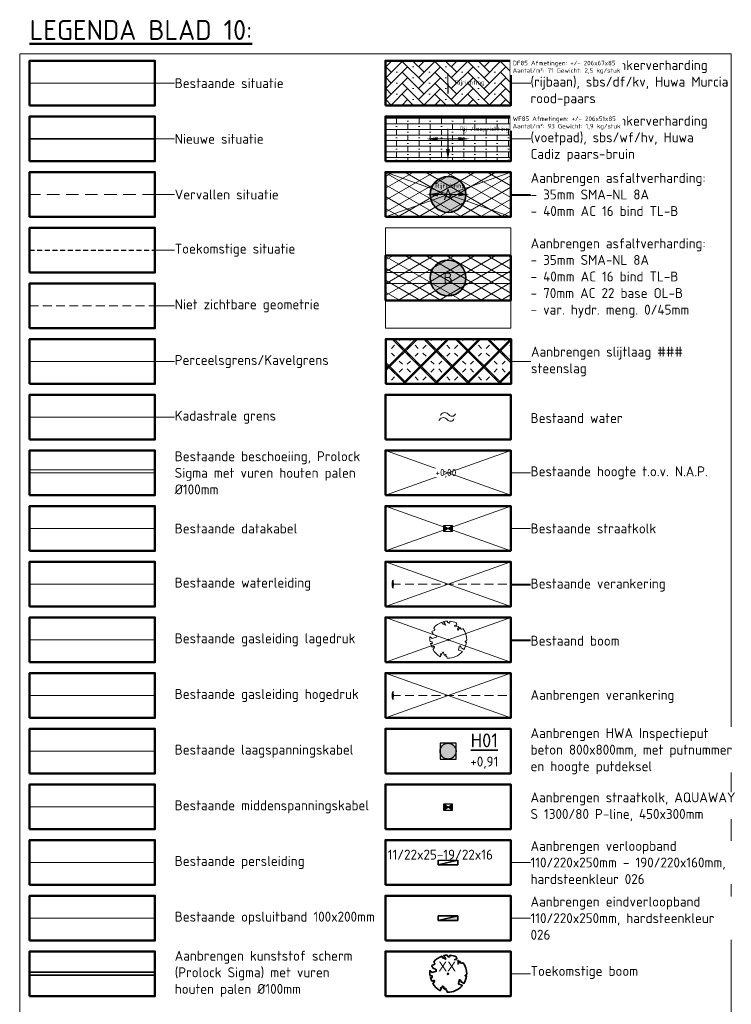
# Model space of a CAD drawing. Header units: metres. Extents: x 264779 to 275389, y 575281 to 580396.
# Tile 174 of 174: x 268162 to 268341, y 577414 to 577662. Entities that reach past the tile are written whole.
import ezdxf
from ezdxf.enums import TextEntityAlignment as Align

# ---------------------------------------------------------------- set-up
doc = ezdxf.new("R2018")
doc.units = ezdxf.units.M
doc.set_wipeout_variables(frame=1)
for name, pattern in [('HIDDEN', [9.525, 6.35, -3.175]), ('XX-DASHED', [4.8, 3.15, -1.65]), ('XX-DASHED2', [1.92, 1.26, -0.66]), ('XX-HIDDEN2', [3.335, 2.225, -1.11])]:
    doc.linetypes.add(name, pattern=pattern)
doc.layers.add('13-STAAL_CONSTRUCTIES', color=7, linetype='Continuous')
for name, color, linetype, lineweight in [('B-OI-KL-ET_LS_Orientatieverzoek_21O055943_EnexisNetbeheerBV-G', 252, 'KL-LS-N', 18), ('B-OI-KL-ET_MS_Orientatieverzoek_21O055943_EnexisNetbeheerBV-G', 252, 'KL-MS-N', 18), ('B-OI-RI-HWA_KOLK-S', 252, 'Continuous', 9), ('B-WE-GK-BESCHOEIING-TYPE_1-G', 252, 'B-WE-GK-BESCHOEIING_TYPE_1-G', 18), ('B-WE-GR-BOOM-S', 252, 'Continuous', 15), ('B-WE-GW-GROND-WERK_ONTGRAVEN-AD', 252, 'Continuous', 18), ('B-WE-KG-GRENS_KADASTRAAL-G', 252, 'KG-KADASTRAAL', 18), ('B-WE-KL-DATA-G', 252, 'KL-DATA-ALGEMEEN', 18), ('B-WE-KL-GAS-HD-G', 252, 'KL-GAS-HOGE-DRUK', 18), ('B-WE-KL-GAS-LD-G', 252, 'KL-GAS-LAGE-DRUK', 18), ('B-WE-KL-WATER-G', 252, 'KL-WATER', 18), ('B-WE-RI-PERSLEIDING-G', 252, 'B-WE-RI-PERSLEIDING-G', 18), ('B-WE-VH-KANTOPSLUITING_OPSLUITBAND_10X20-G', 252, 'B-WE-VH-KANTOPSLUITING_TALUDBAND-G', 18), ('B-XX-AL-HOOGTELABEL-T18', 252, 'Continuous', 18), ('B-XX-AL-TOPOGRAFIE-G', 252, 'Continuous', 18), ('B-XX-AL-TOPOGRAFIE-S', 252, 'Continuous', 18), ('B-XX-GC-VERANKERING_ANKERSTANG-G', 252, 'XX-HIDDEN2', 18), ('N-WA-RI-DETAIL1-G', 1, 'HIDDEN', 18), ('N-WE-GK-BESCHOEIING-G', 130, 'B-WE-GK-BESCHOEIING_TYPE_1-G', 35), ('N-WE-GK-BESCHOEIING_ACHTERKANT-G', 130, 'Continuous', 35), ('N-WE-RI-ALGEMEEN-PUTNUMMER_HWA-T35', 7, 'Continuous', 35), ('N-WE-VH-KANTOPSLUITING_ELEMENT_EINDVERLOOPBAND_110-220x250-G', 40, 'Continuous', 35), ('N-WE-VH-KANTOPSLUITING_ELEMENT_VERLOOPBAND_110-220x250_190-220x160-G', 40, 'Continuous', 35), ('N-WE-VH-VERHARDING_ASFALT-A', 40, 'Continuous', 18), ('N-WE-VH-VERHARDING_ASFALT_SLIJTLAAG-A', 40, 'Continuous', 18), ('N-XX-AL-TOPOGRAFIE-G', 7, 'Continuous', 35), ('N-XX-AL-VERWIJZING-S', 7, 'Continuous', 25), ('T-XX-AL-TOEKOMSTIG-G', 102, 'XX-DASHED2', 25), ('V-XX-AL-TOPOGRAFIE-G', 252, 'XX-DASHED', 18), ('X-XX-AL-T25', 7, 'Continuous', 25), ('X-XX-AL-TEKENBLAD-T50', 7, 'Continuous', 50), ('X-XX-AL-TEKENBLAD_KADER_LEGENDA_BENAMINGSKADER_35-G', 7, 'Continuous', 50)]:
    doc.layers.add(name, color=color, linetype=linetype, lineweight=lineweight)
for name, color, linetype, lineweight, true_color in [('N-BH-KG-GRENS_PERCEEL-G', 160, 'KG-PERCEEL', 18, 0x003fff), ('N-GV-GR-BOOM-S', 7, 'Continuous', 35, 0x00a500), ('N-WE-RI-HWA_KOLK-S', 150, 'Continuous', 25, 0x007fff), ('N-WE-RI-HWA_RIOOLPUT_INSPECTIEPUT-S', 150, 'Continuous', 25, 0x007fff), ('N-WE-VH-VERHARDING_STRAATBAKSTEEN_DIKFORMAAT_KEPER-ROOD-PAARS-A', 7, 'Continuous', 18, 0xa45729), ('N-WE-VH-VERHARDING_STRAATBAKSTEEN_WAALFORMAAT_HALF_PAARS-BRUIN-A', 7, 'Continuous', 18, 0x66332b)]:
    doc.layers.add(name, color=color, linetype=linetype, lineweight=lineweight, true_color=true_color)
doc.layers.add('X-XX-AL-HULP-G', color=6, linetype='Continuous', lineweight=18, plot=False)
doc.layers.add('X-XX-AL-HULPLAAG-G', color=6, linetype='Continuous', lineweight=18, plot=False)
doc.styles.add('NLCS-ISO', font='NLCS-ISO.ttf')
doc.styles.add('NLCS-ISO-ANNOTATIVE-T18', font='NLCS-ISO.ttf', dxfattribs={"height": 1.8})
doc.styles.add('NLCS-ISO-ANNOTATIVE-T25', font='NLCS-ISO.ttf', dxfattribs={"height": 2.5})
doc.styles.add('NLCS-ISO-ANNOTATIVE-T35', font='NLCS-ISO.ttf', dxfattribs={"height": 3.5})
doc.styles.add('NLCS-ISO-ANNOTATIVE-T50', font='NLCS-ISO.ttf', dxfattribs={"height": 5})
doc.styles.get("Standard").update_dxf_attribs({"font": 'arial.ttf'})
doc.linetypes.add('B-WE-GK-BESCHOEIING_TYPE_1-G', pattern='A,7.5,[151,NLCS.shx,S=2,R=0,X=-0.25,Y=0.6],2.5', length=10)
doc.linetypes.add('B-WE-RI-PERSLEIDING-G', pattern='A,6,-2,[102,NLCS.shx,S=0.5,R=0,X=0,Y=0],-2,6,-2,["P",Standard,S=1,R=0,X=-0.5,Y=-0.5],-2', length=20)
doc.linetypes.add('B-WE-VH-KANTOPSLUITING_TALUDBAND-G', pattern='A,5,-2.5,[4,NLCS.shx,S=0.5,R=0,X=0,Y=0],-2.5', length=10)
doc.linetypes.add('KG-KADASTRAAL', pattern='A,2.75,-1,["K",Standard,S=0.9,R=0,X=0,Y=-0.45],-1,2.75,-1,[5,NLCS.shx,S=0.375,R=0,X=0,Y=0],-1', length=9.5)
doc.linetypes.add('KG-PERCEEL', pattern='A,2.75,-1,["P",Standard,S=0.9,R=0,X=-0.5,Y=-0.45],-1,2.75,-1,[5,NLCS.shx,S=0.375,R=0,X=0,Y=0],-1', length=9.5)
doc.linetypes.add('KL-DATA-ALGEMEEN', pattern='A,2,-1.5,["@",NLCS-ISO,S=1,R=0,X=-0.5,Y=-0.4],-1.5,3,-1.5,["D",NLCS-ISO,S=1,R=0,X=-0.5,Y=-0.4],-1.5,1', length=12)
doc.linetypes.add('KL-GAS-HOGE-DRUK', pattern='A,2,-2,["GAS",NLCS-ISO,S=1,R=0,X=-1.25,Y=-0.4],-2,3,-1,["H",NLCS-ISO,S=1,R=0,X=-0.5,Y=-0.4],-1,1', length=12)
doc.linetypes.add('KL-GAS-LAGE-DRUK', pattern='A,2,-2,["GAS",NLCS-ISO,S=1,R=0,X=-1.25,Y=-0.4],-2,3,-1,["L",NLCS-ISO,S=1,R=0,X=-0.5,Y=-0.4],-1,1', length=12)
doc.linetypes.add('KL-LS-N', pattern='A,4,-1,[103,NLCS.SHX,S=0.75,R=0,X=0,Y=0],-1,4,-1,["L",Standard,S=1,R=0,X=0,Y=-0.5],-2', length=13)
doc.linetypes.add('KL-MS-N', pattern='A,4,-1,[103,NLCS.SHX,S=0.75,R=0,X=0,Y=0],-1,4,-1,["M",Standard,S=1,R=0,X=0,Y=-0.5],-2', length=13)
doc.linetypes.add('KL-WATER', pattern='A,2,-1.5,[168,NLCS.shx,S=1,R=0,X=0,Y=0],-1.5,3,-1.5,["D",NLCS-ISO,S=1,R=0,X=-0.5,Y=-0.4],-1.5,1', length=12)

# ---------------------------------------------------------------- blocks, each defined once
blk = doc.blocks.new('*U318')
at = {"layer": 'X-XX-AL-HULPLAAG-G'}
blk.add_lwpolyline([(-15.75, -5.62), (15.75, -5.62), (15.75, 5.62), (-15.75, 5.62)], close=True, dxfattribs=at)
blk = doc.blocks.new('*U319')
at = {"layer": 'X-XX-AL-HULPLAAG-G', "color": 0, "linetype": 'ByBlock', "lineweight": -2, "transparency": 16777216}
for p in [(0, 0), (89.5, 0), (0, -14), (89.5, -14), (0, -28), (89.5, -28), (0, -42), (89.5, -42), (0, -56), (89.5, -56), (0, -70), (89.5, -70), (0, -84), (89.5, -84), (0, -98), (89.5, -98), (0, -112), (89.5, -112), (0, -126), (89.5, -126), (0, -140), (89.5, -140), (0, -154), (89.5, -154), (0, -168), (89.5, -168), (0, -182), (89.5, -182), (0, -196), (89.5, -196), (0, -210), (89.5, -210), (0, -224), (89.5, -224)]:
    blk.add_blockref('*U318', p, dxfattribs=at)
blk = doc.blocks.new('SOG-TOPOGRAFIE_WATER-SO')
at = {"flags": 128}
for points in [[(-1.91, 0.46), (-1.82, 0.6, -0.538831), (0.18, 0.63, 0.605168), (1.86, 0.83, -4.035705)], [(-2.28, -0.81), (-2.19, -0.67, -0.538831), (-0.18, -0.63, 0.605168), (1.49, -0.44, -4.035705)]]:
    blk.add_lwpolyline(points, format="xyb", dxfattribs=at)
blk = doc.blocks.new('N-SRI-KOLK_STRAAT_450X300-SO')
blk.add_wipeout([(-1.125, 0.75), (1.125, 0.75), (1.125, -0.75), (-1.125, -0.75)])
h = blk.add_hatch(color=256)
h.dxf.hatch_style = 1
h.paths.add_polyline_path([(0, 0), (-1.125, 0.75), (-1.125, -0.75)])
h.paths.add_polyline_path([(1.125, -0.75), (1.125, 0.75), (0, 0)])
for p, q in [((-1.125, -0.75), (1.125, 0.75)), ((1.125, -0.75), (-1.125, 0.75))]:
    blk.add_line(p, q)
at = {"flags": 128}
blk.add_lwpolyline([(-1.125, -0.75), (1.125, -0.75), (1.125, 0.75), (-1.125, 0.75)], close=True, dxfattribs=at)
blk = doc.blocks.new('BOOM-S')
blk.add_lwpolyline([(0.4, 4.34), (0.41, 4.35), (0.41, 4.36), (0.42, 4.37), (0.43, 4.38), (0.44, 4.38), (0.44, 4.39), (0.45, 4.4), (0.46, 4.41), (0.46, 4.42), (0.47, 4.43), (0.47, 4.44), (0.48, 4.46), (0.48, 4.48), (0.47, 4.5), (0.47, 4.53), (0.44, 4.64, -0.52938), (0.49, 4.7, -0.087139), (2.05, 4.26, -0.372341), (2.11, 4.12), (2.17, 3.8), (2.01, 3.64), (1.84, 3.67), (1.63, 3.52), (1.71, 3.32), (1.92, 3.25), (2.5, 3.38), (2.64, 3.31), (2.63, 3.18), (2.5, 3.1), (2.38, 2.71), (2.53, 2.46), (2.92, 3.09, -0.504641), (3.14, 2.89, 0.331948), (3.27, 2.69, 0.282008), (3.68, 2.77), (3.65, 2.75, -0.512156), (3.84, 2.75, -0.16076), (4.7, -0.05), (4.59, -0.16), (4.59, -0.27), (4.48, -0.29), (4.5, -0.4), (4.33, -0.35), (4.28, -0.48), (4.48, -0.61), (4.55, -0.66), (4.66, -0.55, -0.106371), (4, -2.41), (3.42, -2.03), (3.31, -2.1), (3.24, -1.79), (3.03, -1.54), (2.79, -1.55), (2.79, -1.83), (2.61, -2.47), (2.64, -2.59), (2.77, -2.61), (3.62, -2.93, -0.236298), (-0.21, -4.62, 0.159625), (-0.32, -4.4, 0.350802), (-0.29, -4.17, -0.504641), (-0.55, -4.05), (-0.49, -3.84), (-0.6, -3.65), (-0.74, -3.67), (-0.76, -3.82), (-0.87, -3.88), (-1, -3.79), (-1.11, -3.2), (-1.19, -3.12), (-1.4, -3.13), (-1.46, -3.38), (-1.55, -3.41), (-1.63, -3.62), (-1.85, -3.5, 0.733583), (-1.77, -3.66, -0.861625), (-1.72, -3.81, 0.279978), (-1.88, -4.05), (-1.88, -4.06, -0.827056), (-2.04, -4.23, -0.116774), (-3.83, -2.36), (-3.79, -2.35), (-3.76, -2.34), (-3.74, -2.33), (-3.72, -2.32), (-3.71, -2.31), (-3.7, -2.3), (-3.69, -2.29), (-3.47, -2.01), (-3.47, -2), (-3.47, -1.99), (-3.46, -1.99), (-3.46, -1.98), (-3.46, -1.97), (-3.45, -1.96), (-3.45, -1.95), (-3.44, -1.94), (-3.44, -1.92), (-3.43, -1.91), (-3.42, -1.9), (-3.42, -1.88), (-3.41, -1.87), (-3.4, -1.85), (-3.39, -1.84), (-3.39, -1.82), (-3.38, -1.81), (-3.38, -1.79), (-3.38, -1.78), (-3.38, -1.77), (-3.38, -1.76), (-3.38, -1.75), (-3.38, -1.74), (-3.39, -1.73), (-3.4, -1.73), (-3.4, -1.72), (-3.41, -1.72), (-3.42, -1.72), (-3.43, -1.72), (-3.44, -1.72), (-3.45, -1.72), (-3.46, -1.71), (-3.47, -1.71), (-3.48, -1.71), (-3.49, -1.7), (-3.5, -1.69), (-3.52, -1.68), (-3.53, -1.67), (-3.54, -1.67), (-3.55, -1.66), (-3.56, -1.65), (-3.58, -1.64), (-3.59, -1.62), (-3.6, -1.61), (-3.83, -1.87), (-3.84, -1.86), (-3.85, -1.84), (-3.86, -1.83), (-3.87, -1.81), (-3.88, -1.8), (-3.89, -1.79), (-3.91, -1.78), (-3.94, -1.77), (-3.98, -1.78), (-4.04, -1.79), (-4.11, -1.81, -0.040997), (-4.42, -0.95), (-4.26, -0.97), (-4.11, -1.07), (-4.04, -1), (-3.95, -0.85), (-4.03, -0.72), (-3.99, -0.52), (-4.17, -0.51), (-4.29, -0.39), (-4.51, -0.53, -0.05814), (-4.6, 0.76), (-4.47, 0.74), (-3.96, 0.34), (-3.74, 0.41), (-2.88, 0.64), (-2.81, 0.92), (-3.14, 1.05), (-3.19, 1.16), (-3.8, 1.46), (-3.81, 1.63), (-4.02, 1.8), (-4.1, 1.97), (-3.96, 2.19), (-3.65, 2.24), (-3.36, 2.43), (-3.36, 2.62), (-3.54, 2.83), (-3.49, 2.92), (-3.56, 3.05, -0.13428), (-1.53, 4.46, -0.541727), (-1.47, 4.41), (-1.48, 4.28), (-1.48, 4.21), (-1.47, 4.16), (-1.46, 4.12), (-1.44, 4.09), (-1.42, 4.07), (-1.39, 4.05), (-1.37, 4.03), (-1.35, 4.02), (-1.33, 4), (-1.32, 3.99), (-1.3, 3.97), (-1.29, 3.96), (-1.27, 3.95), (-1.26, 3.94), (-1.24, 3.94), (-1.23, 3.94), (-1.21, 3.94), (-1.19, 3.95), (-1.17, 3.96), (-1.15, 3.97), (-1.14, 3.98), (-1.12, 3.99), (-1.1, 4), (-1.08, 4), (-1.06, 4.01), (-1.04, 4.01), (-1.02, 4.01), (-1, 4.02), (-0.98, 4.02), (-0.97, 4.02), (-0.95, 4.03), (-0.94, 4.04), (-0.92, 4.05), (-0.91, 4.06), (-0.9, 4.08), (-0.89, 3.99), (-0.87, 3.96), (-0.77, 3.8), (-0.56, 3.68), (-0.85, 4.16), (-0.85, 4.17), (-0.85, 4.18), (-0.84, 4.2), (-0.84, 4.21), (-0.85, 4.23), (-0.85, 4.24), (-0.86, 4.25), (-0.88, 4.27), (-0.9, 4.28), (-0.92, 4.3), (-0.94, 4.32), (-0.97, 4.35), (-1, 4.38), (-1.03, 4.42), (-1.11, 4.52, -0.543104), (-1.08, 4.59, -0.046766), (-0.22, 4.72, -0.385168), (-0.17, 4.68), (-0.14, 4.5), (-0.13, 4.45), (-0.11, 4.41), (-0.1, 4.38), (-0.08, 4.37), (-0.06, 4.36), (-0.04, 4.36), (-0.03, 4.36), (-0.01, 4.36), (0.01, 4.35), (0.02, 4.35), (0.04, 4.34), (0.06, 4.34), (0.07, 4.33), (0.09, 4.32), (0.1, 4.32), (0.11, 4.31), (0.13, 4.3), (0.14, 4.3), (0.15, 4.29), (0.17, 4.28), (0.18, 4.28), (0.19, 4.27), (0.19, 4.26), (0.2, 4.25), (0.21, 4.24), (0.21, 4.23), (0.22, 4.23), (0.22, 4.22), (0.23, 4.21), (0.23, 4.21), (0.24, 4.2), (0.25, 4.2), (0.26, 4.2), (0.27, 4.21), (0.28, 4.21), (0.29, 4.22), (0.3, 4.22), (0.31, 4.23), (0.32, 4.24), (0.33, 4.26), (0.34, 4.27), (0.35, 4.28), (0.36, 4.3), (0.37, 4.31), (0.38, 4.32), (0.39, 4.33)], format="xyb", close=True)
blk.add_circle((0, 0), 0.138)
blk = doc.blocks.new('N-SRI-PUT_HWA-SO')
at = {"ltscale": 0.99999}
blk.add_wipeout([(-2, 2), (2, 2), (2, -2), (-2, -2)], dxfattribs=at)
h = blk.add_hatch(color=256, dxfattribs=at)
h.dxf.hatch_style = 1
h.paths.add_polyline_path([(-2, 0, 1), (2, 0, 1)])
at = {"ltscale": 0.99999, "flags": 128}
blk.add_lwpolyline([(-2, -2), (2, -2), (2, 2), (-2, 2)], close=True, dxfattribs=at)
at = {"ltscale": 0.99999}
blk.add_circle((0, 0), 2, dxfattribs=at)
blk = doc.blocks.new('*U96')
blk.add_wipeout([(-1.125, 0.75), (1.125, 0.75), (1.125, -0.75), (-1.125, -0.75)])
h = blk.add_hatch(color=256)
h.dxf.hatch_style = 1
h.paths.add_polyline_path([(0, 0), (-1.125, 0.75), (-1.125, -0.75)])
h.paths.add_polyline_path([(1.125, -0.75), (1.125, 0.75), (0, 0)])
for p, q in [((-1.125, -0.75), (1.125, 0.75)), ((1.125, -0.75), (-1.125, 0.75))]:
    blk.add_line(p, q)
at = {"flags": 128}
blk.add_lwpolyline([(-1.125, -0.75), (1.125, -0.75), (1.125, 0.75), (-1.125, 0.75)], close=True, dxfattribs=at)
blk = doc.blocks.new('*U180')
for p, q in [((-0.5, 0), (0, 0.11)), ((0, 0.11), (-0.5, 0.11)), ((-0.5, 0.11), (-0.5, 0)), ((-0.5, 0), (0, 0)), ((0, 0), (0, 0.11))]:
    blk.add_line(p, q)
blk = doc.blocks.new('*U182')
h = blk.add_hatch(color=256)
h.dxf.hatch_style = 1
h.paths.add_polyline_path([(0, 0.22), (-1, 0.22), (-1, 0)])
for p, q in [((-1, 0), (0, 0.22)), ((0, 0.22), (-1, 0.22)), ((-1, 0.22), (-1, 0)), ((-1, 0), (0, 0)), ((0, 0), (0, 0.22))]:
    blk.add_line(p, q)
blk = doc.blocks.new('BOOM')
blk.add_lwpolyline([(0.4, 4.34), (0.41, 4.35), (0.41, 4.36), (0.42, 4.37), (0.43, 4.38), (0.44, 4.38), (0.44, 4.39), (0.45, 4.4), (0.46, 4.41), (0.46, 4.42), (0.47, 4.43), (0.47, 4.44), (0.48, 4.46), (0.48, 4.48), (0.47, 4.5), (0.47, 4.53), (0.44, 4.64, -0.52938), (0.49, 4.7, -0.087139), (2.05, 4.26, -0.372341), (2.11, 4.12), (2.17, 3.8), (2.01, 3.64), (1.84, 3.67), (1.63, 3.52), (1.71, 3.32), (1.92, 3.25), (2.5, 3.38), (2.64, 3.31), (2.63, 3.18), (2.5, 3.1), (2.38, 2.71), (2.53, 2.46), (2.92, 3.09, -0.504641), (3.14, 2.89, 0.331948), (3.27, 2.69, 0.282008), (3.68, 2.77), (3.65, 2.75, -0.512156), (3.84, 2.75, -0.16076), (4.7, -0.05), (4.59, -0.16), (4.59, -0.27), (4.48, -0.29), (4.5, -0.4), (4.33, -0.35), (4.28, -0.48), (4.48, -0.61), (4.55, -0.66), (4.66, -0.55, -0.106371), (4, -2.41), (3.42, -2.03), (3.31, -2.1), (3.24, -1.79), (3.03, -1.54), (2.79, -1.55), (2.79, -1.83), (2.61, -2.47), (2.64, -2.59), (2.77, -2.61), (3.62, -2.93, -0.236298), (-0.21, -4.62, 0.159625), (-0.32, -4.4, 0.350802), (-0.29, -4.17, -0.504641), (-0.55, -4.05), (-0.49, -3.84), (-0.6, -3.65), (-0.74, -3.67), (-0.76, -3.82), (-0.87, -3.88), (-1, -3.79), (-1.11, -3.2), (-1.19, -3.12), (-1.4, -3.13), (-1.46, -3.38), (-1.55, -3.41), (-1.63, -3.62), (-1.85, -3.5, 0.733583), (-1.77, -3.66, -0.861625), (-1.72, -3.81, 0.279978), (-1.88, -4.05), (-1.88, -4.06, -0.827056), (-2.04, -4.23, -0.116774), (-3.83, -2.36), (-3.79, -2.35), (-3.76, -2.34), (-3.74, -2.33), (-3.72, -2.32), (-3.71, -2.31), (-3.7, -2.3), (-3.69, -2.29), (-3.47, -2.01), (-3.47, -2), (-3.47, -1.99), (-3.46, -1.99), (-3.46, -1.98), (-3.46, -1.97), (-3.45, -1.96), (-3.45, -1.95), (-3.44, -1.94), (-3.44, -1.92), (-3.43, -1.91), (-3.42, -1.9), (-3.42, -1.88), (-3.41, -1.87), (-3.4, -1.85), (-3.39, -1.84), (-3.39, -1.82), (-3.38, -1.81), (-3.38, -1.79), (-3.38, -1.78), (-3.38, -1.77), (-3.38, -1.76), (-3.38, -1.75), (-3.38, -1.74), (-3.39, -1.73), (-3.4, -1.73), (-3.4, -1.72), (-3.41, -1.72), (-3.42, -1.72), (-3.43, -1.72), (-3.44, -1.72), (-3.45, -1.72), (-3.46, -1.71), (-3.47, -1.71), (-3.48, -1.71), (-3.49, -1.7), (-3.5, -1.69), (-3.52, -1.68), (-3.53, -1.67), (-3.54, -1.67), (-3.55, -1.66), (-3.56, -1.65), (-3.58, -1.64), (-3.59, -1.62), (-3.6, -1.61), (-3.83, -1.87), (-3.84, -1.86), (-3.85, -1.84), (-3.86, -1.83), (-3.87, -1.81), (-3.88, -1.8), (-3.89, -1.79), (-3.91, -1.78), (-3.94, -1.77), (-3.98, -1.78), (-4.04, -1.79), (-4.11, -1.81, -0.040997), (-4.42, -0.95), (-4.26, -0.97), (-4.11, -1.07), (-4.04, -1), (-3.95, -0.85), (-4.03, -0.72), (-3.99, -0.52), (-4.17, -0.51), (-4.29, -0.39), (-4.51, -0.53, -0.05814), (-4.6, 0.76), (-4.47, 0.74), (-3.96, 0.34), (-3.74, 0.41), (-2.88, 0.64), (-2.81, 0.92), (-3.14, 1.05), (-3.19, 1.16), (-3.8, 1.46), (-3.81, 1.63), (-4.02, 1.8), (-4.1, 1.97), (-3.96, 2.19), (-3.65, 2.24), (-3.36, 2.43), (-3.36, 2.62), (-3.54, 2.83), (-3.49, 2.92), (-3.56, 3.05, -0.13428), (-1.53, 4.46, -0.541727), (-1.47, 4.41), (-1.48, 4.28), (-1.48, 4.21), (-1.47, 4.16), (-1.46, 4.12), (-1.44, 4.09), (-1.42, 4.07), (-1.39, 4.05), (-1.37, 4.03), (-1.35, 4.02), (-1.33, 4), (-1.32, 3.99), (-1.3, 3.97), (-1.29, 3.96), (-1.27, 3.95), (-1.26, 3.94), (-1.24, 3.94), (-1.23, 3.94), (-1.21, 3.94), (-1.19, 3.95), (-1.17, 3.96), (-1.15, 3.97), (-1.14, 3.98), (-1.12, 3.99), (-1.1, 4), (-1.08, 4), (-1.06, 4.01), (-1.04, 4.01), (-1.02, 4.01), (-1, 4.02), (-0.98, 4.02), (-0.97, 4.02), (-0.95, 4.03), (-0.94, 4.04), (-0.92, 4.05), (-0.91, 4.06), (-0.9, 4.08), (-0.89, 3.99), (-0.87, 3.96), (-0.77, 3.8), (-0.56, 3.68), (-0.85, 4.16), (-0.85, 4.17), (-0.85, 4.18), (-0.84, 4.2), (-0.84, 4.21), (-0.85, 4.23), (-0.85, 4.24), (-0.86, 4.25), (-0.88, 4.27), (-0.9, 4.28), (-0.92, 4.3), (-0.94, 4.32), (-0.97, 4.35), (-1, 4.38), (-1.03, 4.42), (-1.11, 4.52, -0.543104), (-1.08, 4.59, -0.046766), (-0.22, 4.72, -0.385168), (-0.17, 4.68), (-0.14, 4.5), (-0.13, 4.45), (-0.11, 4.41), (-0.1, 4.38), (-0.08, 4.37), (-0.06, 4.36), (-0.04, 4.36), (-0.03, 4.36), (-0.01, 4.36), (0.01, 4.35), (0.02, 4.35), (0.04, 4.34), (0.06, 4.34), (0.07, 4.33), (0.09, 4.32), (0.1, 4.32), (0.11, 4.31), (0.13, 4.3), (0.14, 4.3), (0.15, 4.29), (0.17, 4.28), (0.18, 4.28), (0.19, 4.27), (0.19, 4.26), (0.2, 4.25), (0.21, 4.24), (0.21, 4.23), (0.22, 4.23), (0.22, 4.22), (0.23, 4.21), (0.23, 4.21), (0.24, 4.2), (0.25, 4.2), (0.26, 4.2), (0.27, 4.21), (0.28, 4.21), (0.29, 4.22), (0.3, 4.22), (0.31, 4.23), (0.32, 4.24), (0.33, 4.26), (0.34, 4.27), (0.35, 4.28), (0.36, 4.3), (0.37, 4.31), (0.38, 4.32), (0.39, 4.33)], format="xyb", close=True)
blk.add_circle((0, 0), 0.138)
at = {"lineweight": 30, "flags": 104}
blk.add_attdef('01', text='', height=1.8, dxfattribs=at).set_placement((-2.45, 3.09), align=Align.TOP_LEFT)
blk = doc.blocks.new('SAL-VERWIJZING_VERHARDINGAANDUIDING-SO')
at = {"true_color": 0xffffff}
h = blk.add_hatch(color=7, dxfattribs=at)
edge = h.paths.add_edge_path()
edge.add_arc((0, 0), 4, 0, 360)
at = {"linetype": 'Continuous', "lineweight": 35}
blk.add_circle((0, 0), 4, dxfattribs=at)
at = {"color": 250, "lineweight": 25, "style": 'NLCS-ISO'}
blk.add_attdef('NR', text='', height=2.5, dxfattribs=at).set_placement((0, 0), align=Align.MIDDLE_CENTER)

msp = doc.modelspace()

# ---------------------------------------------------------------- hatches: boundary and pattern name
at = {"layer": 'N-WE-VH-VERHARDING_ASFALT-A'}
h = msp.add_hatch(dxfattribs=at)
h.set_pattern_fill('AVH-ASFALT', color=256, scale=2.5875, angle=90, style=0, pattern_type=2)
h.set_pattern_definition([(150, (269698.3797, 576699.445), (-1.29375, -2.2408407), []), (210, (269698.3797, 576699.445), (1.29375, -2.2408407), [])])
h.paths.add_polyline_path([(268285.279, 577612.056), (268285.279, 577623.306), (268253.78, 577623.306), (268253.78, 577612.056)])
h = msp.add_hatch(dxfattribs=at)
h.set_pattern_fill('AVH-ASFALT', color=256, scale=2.5875, angle=90, style=0, pattern_type=2)
h.set_pattern_definition([(150, (269698.3797, 576678.445), (-1.29375, -2.2408407), []), (210, (269698.3797, 576678.445), (1.29375, -2.2408407), [])])
h.paths.add_polyline_path([(268285.279, 577591.056), (268285.279, 577602.306), (268253.78, 577602.306), (268253.78, 577591.056)])
at = {"layer": 'N-WE-VH-VERHARDING_ASFALT_SLIJTLAAG-A'}
h = msp.add_hatch(dxfattribs=at)
h.set_pattern_fill('AVH-OVERIG_01', color=256, scale=1.125, angle=90, style=0, pattern_type=2)
h.set_pattern_definition([(135, (269698.241, 576671.511), (-3.977476, -3.977476), []), (135, (269698.466, 576671.511), (-1.988738, -1.988738), [-0.84375, 1.125, -0.84375]), (135, (269698.691, 576671.511), (-3.977476, -3.977476), []), (225, (269698.241, 576671.511), (3.977476, -3.977476), []), (225, (269698.466, 576671.511), (1.988738, -1.988738), [-0.84375, 1.125, -0.84375]), (225, (269698.691, 576671.511), (3.977476, -3.977476), [])])
h.paths.add_polyline_path([(268285.365, 577570.059), (268285.365, 577581.309), (268253.867, 577581.309), (268253.867, 577570.059)])
at = {"layer": 'N-WE-VH-VERHARDING_STRAATBAKSTEEN_DIKFORMAAT_KEPER-ROOD-PAARS-A'}
h = msp.add_hatch(dxfattribs=at)
h.set_pattern_fill('AVH-SBS_DIKFORMAAT_KEPER', color=256, scale=28.125, angle=45, pattern_type=2)
h.set_pattern_definition([(45, (289775.8886, 576134.8523), (0, 2.7444582), [7.7625, -3.88125]), (315, (289771.7719, 576138.969), (5e-16, 2.7444582), [7.7625, -3.88125]), (45, (289778.633, 576138.969), (0, 2.7444582), [0, -11.64375]), (45, (289774.5163, 576137.5968), (0, 2.7444582), [0, -11.64375])])
h.paths.add_polyline_path([(268285.3, 577640.056), (268285.3, 577651.306), (268253.749, 577651.306), (268253.749, 577640.056)])
at = {"layer": 'N-WE-VH-VERHARDING_STRAATBAKSTEEN_WAALFORMAAT_HALF_PAARS-BRUIN-A'}
h = msp.add_hatch(dxfattribs=at)
h.set_pattern_fill('AVH-SBS_WAALFORMAAT_HALFST', color=256, scale=28.125, style=0, pattern_type=2)
h.set_pattern_definition([(0, (267480.3205, 577542.6291), (-6e-17, 1.40625), []), (90, (267485.9455, 577542.629), (-5.625, 0), [1.40625, -1.40625]), (90, (267483.133, 577544.0353), (-5.625, 0), [1.40625, -1.40625]), (0, (267483.133, 577543.3322), (-1e-16, 2.8125), [0, -5.625, 0, 0, 0]), (0, (267485.9455, 577544.7384), (-1e-16, 2.8125), [0, -5.625, 0, 0, 0])])
h.paths.add_polyline_path([(268285.3, 577626.056), (268285.3, 577637.306), (268253.749, 577637.306), (268253.749, 577626.056)])

# ---------------------------------------------------------------- linework, layer by layer
at = {"layer": '13-STAAL_CONSTRUCTIES'}
msp.add_line((268255.601, 577518.681, 1.271), (268255.643, 577518.681, 1.271), dxfattribs=at)
at = {"layer": 'B-OI-KL-ET_LS_Orientatieverzoek_21O055943_EnexisNetbeheerBV-G'}
msp.add_lwpolyline([(268164.249, 577477.681), (268195.749, 577477.681)], dxfattribs=at)
at = {"layer": 'B-OI-KL-ET_MS_Orientatieverzoek_21O055943_EnexisNetbeheerBV-G'}
msp.add_lwpolyline([(268164.249, 577463.681), (268195.749, 577463.681)], dxfattribs=at)
at = {"layer": 'B-WE-GK-BESCHOEIING-TYPE_1-G', "flags": 128}
msp.add_lwpolyline([(268164.249, 577547.681), (268195.749, 577547.681)], dxfattribs=at)
at = {"layer": 'B-WE-GW-GROND-WERK_ONTGRAVEN-AD', "flags": 128}
msp.add_lwpolyline([(268195.749, 577547.681), (268195.749, 577551.112)], dxfattribs=at)
at = {"layer": 'B-WE-KG-GRENS_KADASTRAAL-G', "ltscale": 0.5}
msp.add_lwpolyline([(268164.249, 577561.681), (268195.749, 577561.681)], dxfattribs=at)
at = {"layer": 'B-WE-KL-DATA-G'}
msp.add_lwpolyline([(268164.249, 577533.681), (268195.749, 577533.681)], dxfattribs=at)
at = {"layer": 'B-WE-KL-GAS-HD-G'}
msp.add_lwpolyline([(268164.249, 577491.681), (268195.749, 577491.681)], dxfattribs=at)
at = {"layer": 'B-WE-KL-GAS-LD-G'}
msp.add_lwpolyline([(268164.249, 577505.681), (268195.749, 577505.681)], dxfattribs=at)
at = {"layer": 'B-WE-KL-WATER-G'}
msp.add_lwpolyline([(268164.249, 577519.681), (268195.749, 577519.681)], dxfattribs=at)
at = {"layer": 'B-WE-RI-PERSLEIDING-G'}
msp.add_lwpolyline([(268164.249, 577449.681), (268195.749, 577449.681)], dxfattribs=at)
at = {"layer": 'B-WE-VH-KANTOPSLUITING_OPSLUITBAND_10X20-G'}
msp.add_lwpolyline([(268164.249, 577435.681), (268195.749, 577435.681)], dxfattribs=at)
at = {"layer": 'B-XX-AL-TOPOGRAFIE-G', "flags": 128}
for points in [[(268195.749, 577645.681), (268164.249, 577645.681)], [(268164.249, 577548.431), (268195.749, 577548.431)]]:
    msp.add_lwpolyline(points, dxfattribs=at)
at = {"layer": 'B-XX-GC-VERANKERING_ANKERSTANG-G'}
msp.add_line((268284.249, 577519.681), (268254.749, 577519.681), dxfattribs=at)
for centre, radius, start, end in [((268258.672, 577519.656), 3.237, 161.53548, 179.55186), ((268258.708, 577519.646), 3.234, 161.34683, 178.99684), ((268245.51, 577518.915), 10.286, 4.68896, 9.88444), ((268255.715, 577519.231), 0.53, 97.84132, 121.90614), ((268255.715, 577520.131), 0.53, 238.0809, 262.14572), ((268258.672, 577519.705), 3.237, 180.43518, 198.45156), ((268258.708, 577519.714), 3.234, 180.9902, 198.6402), ((268245.511, 577520.449), 10.286, 350.10259, 355.29808)]:
    msp.add_arc(centre, radius, start, end, dxfattribs=at)
at = {"layer": 'N-BH-KG-GRENS_PERCEEL-G'}
msp.add_lwpolyline([(268164.249, 577575.681), (268195.749, 577575.681)], dxfattribs=at)
at = {"layer": 'N-WA-RI-DETAIL1-G', "ltscale": 0.35}
for p, q in [((268284.249, 577491.681), (268254.749, 577491.681)), ((268255.601, 577490.681, 1.271), (268255.643, 577490.681, 1.271))]:
    msp.add_line(p, q, dxfattribs=at)
at = {"layer": 'N-WA-RI-DETAIL1-G', "ltscale": 0.35, "flags": 128}
msp.add_lwpolyline([(268164.249, 577589.681), (268195.749, 577589.681)], dxfattribs=at)
at = {"layer": 'N-WA-RI-DETAIL1-G', "ltscale": 0.35}
for centre, radius, start, end in [((268258.672, 577491.656), 3.237, 161.53548, 179.55186), ((268255.715, 577491.231), 0.53, 97.84132, 121.90614), ((268255.715, 577492.131), 0.53, 238.0809, 262.14572), ((268258.672, 577491.705), 3.237, 180.43518, 198.45156), ((268258.708, 577491.646), 3.234, 161.34683, 178.99684), ((268258.708, 577491.714), 3.234, 180.9902, 198.6402), ((268245.51, 577490.915), 10.286, 4.68896, 9.88444), ((268245.511, 577492.449), 10.286, 350.10259, 355.29808)]:
    msp.add_arc(centre, radius, start, end, dxfattribs=at)
at = {"layer": 'N-WE-GK-BESCHOEIING-G', "ltscale": 0.6, "flags": 128}
msp.add_lwpolyline([(268164.249, 577421.306), (268195.749, 577421.306)], dxfattribs=at)
at = {"layer": 'N-WE-GK-BESCHOEIING_ACHTERKANT-G', "flags": 128}
msp.add_lwpolyline([(268164.249, 577422.056), (268195.749, 577422.056)], dxfattribs=at)
at = {"layer": 'N-XX-AL-TOPOGRAFIE-G', "flags": 128}
msp.add_lwpolyline([(268195.749, 577631.681), (268164.249, 577631.681)], dxfattribs=at)
at = {"layer": 'T-XX-AL-TOEKOMSTIG-G', "flags": 128}
msp.add_lwpolyline([(268164.249, 577603.681), (268195.749, 577603.681)], dxfattribs=at)
at = {"layer": 'V-XX-AL-TOPOGRAFIE-G', "flags": 128}
msp.add_lwpolyline([(268195.749, 577617.681), (268164.249, 577617.681)], dxfattribs=at)
at = {"layer": 'X-XX-AL-HULP-G'}
for points in [[(268269.471, 577643.102), (268269.483, 577648.236)], [(268269.483, 577648.236), (268269.495, 577643.102)], [(268269.471, 577629.102), (268269.483, 577634.236)], [(268269.483, 577634.236), (268269.495, 577629.102)], [(268272.044, 577631.675), (268266.91, 577631.663)], [(268266.91, 577631.663), (268272.044, 577631.651)], [(268272.066, 577617.687), (268266.932, 577617.675)], [(268266.932, 577617.675), (268272.066, 577617.663)]]:
    msp.add_lwpolyline(points, dxfattribs=at)
for points in [[(268266.911, 577632.132), (268264.097, 577631.669), (268266.909, 577631.194)], [(268272.043, 577632.144), (268274.857, 577631.681), (268272.045, 577631.206)], [(268269.002, 577629.103), (268269.464, 577626.289), (268269.94, 577629.101)], [(268266.933, 577618.144), (268264.12, 577617.681), (268266.931, 577617.206)], [(268272.065, 577618.156), (268274.879, 577617.693), (268272.067, 577617.218)]]:
    msp.add_solid(points, dxfattribs=at)
at = {"layer": 'X-XX-AL-HULPLAAG-G'}
for points in [[(268161.749, 577176.556), (268340.749, 577176.556), (268340.749, 577653.056), (268161.749, 577653.056)], [(268164.249, 577640.056), (268195.749, 577640.056), (268195.749, 577651.306), (268164.249, 577651.306)]]:
    msp.add_lwpolyline(points, close=True, dxfattribs=at)
at = {"layer": 'X-XX-AL-HULPLAAG-G', "flags": 128}
for points in [[(268200.749, 577645.681), (268195.749, 577645.681)], [(268200.749, 577631.681), (268195.749, 577631.681)], [(268200.749, 577617.681), (268195.749, 577617.681)], [(268290.279, 577617.681), (268285.28, 577617.681)], [(268200.749, 577603.681), (268195.749, 577603.681)], [(268200.749, 577589.681), (268195.749, 577589.681)], [(268200.749, 577575.681), (268195.749, 577575.681)], [(268290.365, 577575.684), (268285.367, 577575.684)], [(268200.749, 577561.681), (268195.749, 577561.681)], [(268290.249, 577547.681), (268285.249, 577547.681)], [(268290.249, 577519.456), (268285.249, 577519.456)], [(268290.249, 577505.456), (268285.249, 577505.456)], [(268290.249, 577449.681), (268285.249, 577449.681)], [(268290.249, 577435.681), (268285.249, 577435.681)], [(268290.23, 577421.681), (268285.249, 577421.681)]]:
    msp.add_lwpolyline(points, dxfattribs=at)
at = {"layer": 'X-XX-AL-HULPLAAG-G'}
for points in [[(268285.249, 577623.306), (268253.749, 577612.056)], [(268253.749, 577623.306), (268285.249, 577612.056)], [(268253.749, 577553.306), (268285.249, 577542.056)], [(268285.249, 577553.306), (268253.749, 577542.056)], [(268253.749, 577539.313), (268285.249, 577528.063)], [(268285.249, 577539.313), (268253.749, 577528.063)], [(268253.749, 577525.306), (268285.249, 577514.056)], [(268285.249, 577525.306), (268253.749, 577514.056)], [(268253.749, 577511.306), (268285.249, 577500.056)], [(268285.249, 577511.306), (268253.749, 577500.056)], [(268253.749, 577497.306), (268285.249, 577486.056)], [(268285.249, 577497.306), (268253.749, 577486.056)]]:
    msp.add_lwpolyline(points, dxfattribs=at)
at = {"layer": 'X-XX-AL-HULPLAAG-G', "ltscale": 0.99999, "flags": 128}
for points in [[(268285.249, 577519.681), (268290.249, 577519.681)], [(268285.249, 577505.681), (268290.249, 577505.681)]]:
    msp.add_lwpolyline(points, dxfattribs=at)
at = {"layer": 'X-XX-AL-TEKENBLAD_KADER_LEGENDA_BENAMINGSKADER_35-G', "flags": 128}
for points in [[(268164.249, 577640.056), (268195.749, 577640.056), (268195.749, 577651.306), (268164.249, 577651.306)], [(268253.749, 577640.056), (268285.249, 577640.056), (268285.249, 577651.306), (268253.749, 577651.306)], [(268164.249, 577626.056), (268195.749, 577626.056), (268195.749, 577637.306), (268164.249, 577637.306)], [(268253.749, 577626.056), (268285.249, 577626.056), (268285.249, 577637.306), (268253.749, 577637.306)], [(268164.249, 577612.056), (268195.749, 577612.056), (268195.749, 577623.306), (268164.249, 577623.306)], [(268253.749, 577612.056), (268285.249, 577612.056), (268285.249, 577623.306), (268253.749, 577623.306)], [(268164.249, 577598.056), (268195.749, 577598.056), (268195.749, 577609.306), (268164.249, 577609.306)], [(268253.749, 577591.056), (268285.249, 577591.056), (268285.249, 577602.306), (268253.749, 577602.306)], [(268164.249, 577584.056), (268195.749, 577584.056), (268195.749, 577595.306), (268164.249, 577595.306)], [(268164.249, 577570.056), (268195.749, 577570.056), (268195.749, 577581.306), (268164.249, 577581.306)], [(268253.836, 577570.059), (268285.336, 577570.059), (268285.336, 577581.309), (268253.836, 577581.309)], [(268164.249, 577556.056), (268195.749, 577556.056), (268195.749, 577567.306), (268164.249, 577567.306)], [(268253.749, 577556.056), (268285.249, 577556.056), (268285.249, 577567.306), (268253.749, 577567.306)], [(268164.249, 577542.056), (268195.749, 577542.056), (268195.749, 577553.306), (268164.249, 577553.306)], [(268164.249, 577528.056), (268195.749, 577528.056), (268195.749, 577539.306), (268164.249, 577539.306)], [(268253.749, 577528.063), (268285.249, 577528.063), (268285.249, 577539.313), (268253.749, 577539.313)], [(268164.249, 577514.056), (268195.749, 577514.056), (268195.749, 577525.306), (268164.249, 577525.306)], [(268253.749, 577514.056), (268285.249, 577514.056), (268285.249, 577525.306), (268253.749, 577525.306)], [(268164.249, 577500.056), (268195.749, 577500.056), (268195.749, 577511.306), (268164.249, 577511.306)], [(268253.749, 577500.056), (268285.249, 577500.056), (268285.249, 577511.306), (268253.749, 577511.306)], [(268164.249, 577486.056), (268195.749, 577486.056), (268195.749, 577497.306), (268164.249, 577497.306)], [(268253.749, 577486.056), (268285.249, 577486.056), (268285.249, 577497.306), (268253.749, 577497.306)], [(268164.249, 577472.056), (268195.749, 577472.056), (268195.749, 577483.306), (268164.249, 577483.306)], [(268253.749, 577472.056), (268285.249, 577472.056), (268285.249, 577483.306), (268253.749, 577483.306)], [(268164.249, 577458.056), (268195.749, 577458.056), (268195.749, 577469.306), (268164.249, 577469.306)], [(268164.249, 577444.056), (268195.749, 577444.056), (268195.749, 577455.306), (268164.249, 577455.306)], [(268253.749, 577444.056), (268285.249, 577444.056), (268285.249, 577455.306), (268253.749, 577455.306)], [(268164.249, 577430.056), (268195.749, 577430.056), (268195.749, 577441.306), (268164.249, 577441.306)], [(268253.749, 577430.056), (268285.249, 577430.056), (268285.249, 577441.306), (268253.749, 577441.306)], [(268164.249, 577416.056), (268195.749, 577416.056), (268195.749, 577427.306), (268164.249, 577427.306)], [(268253.749, 577416.056), (268285.249, 577416.056), (268285.249, 577427.306), (268253.749, 577427.306)]]:
    msp.add_lwpolyline(points, close=True, dxfattribs=at)

# ---------------------------------------------------------------- block references
at = {"layer": 'B-WE-GR-BOOM-S', "rotation": 359.930953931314}
msp.add_blockref('BOOM-S', (268269.499, 577505.681), dxfattribs=at)
at = {"layer": 'B-XX-AL-TOPOGRAFIE-S'}
msp.add_blockref('SOG-TOPOGRAFIE_WATER-SO', (268269.499, 577561.681), dxfattribs=at)
at = {"layer": 'N-GV-GR-BOOM-S'}
ref = msp.add_blockref('BOOM', (268269.499, 577421.681), dxfattribs=at)
lines = msp.add_mtext('XX', dxfattribs={"layer": '0', "insert": (268267.052, 577424.774), "char_height": 2.5, "attachment_point": 1, "bg_fill": 3, "box_fill_scale": 1.125, "bg_fill_color": 256, "bg_fill_transparency": 0})
ref.add_attrib('01', '', (268267.052, 577424.774)).embed_mtext(lines)
at = {"layer": 'N-WE-VH-KANTOPSLUITING_ELEMENT_EINDVERLOOPBAND_110-220x250-G', "xscale": 5, "yscale": 5, "zscale": 5, "rotation": 180}
msp.add_blockref('*U182', (268266.999, 577436.231), dxfattribs=at)
at = {"layer": 'N-WE-VH-KANTOPSLUITING_ELEMENT_VERLOOPBAND_110-220x250_190-220x160-G', "xscale": 10, "yscale": 10, "zscale": 10}
msp.add_blockref('*U180', (268271.999, 577449.131), dxfattribs=at)
at = {"layer": 'N-XX-AL-VERWIJZING-S'}
ref = msp.add_blockref('SAL-VERWIJZING_VERHARDINGAANDUIDING-SO', (268269.499, 577617.681), dxfattribs=dict(at, xscale=1.125000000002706, yscale=1.125000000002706, zscale=2.250000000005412))
ref.add_attrib('NR', 'A', dxfattribs={"layer": '0', "color": 250, "height": 2.813, "style": 'NLCS-ISO'}).set_placement((268269.499, 577617.681), align=Align.MIDDLE_CENTER)
ref = msp.add_blockref('SAL-VERWIJZING_VERHARDINGAANDUIDING-SO', (268269.499, 577596.681), dxfattribs=dict(at, xscale=1.125000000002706, yscale=1.125000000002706, zscale=2.250000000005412))
ref.add_attrib('NR', 'B', dxfattribs={"layer": '0', "color": 250, "height": 2.813, "style": 'NLCS-ISO'}).set_placement((268269.499, 577596.681), align=Align.MIDDLE_CENTER)
at = {"layer": 'X-XX-AL-HULPLAAG-G'}
msp.add_blockref('*U319', (268179.999, 577645.681), dxfattribs=at)

# ---------------------------------------------------------------- texts
at = {"layer": 'X-XX-AL-HULPLAAG-G', "char_height": 1.125, "attachment_point": 1, "style": 'NLCS-ISO'}
for s, insert in [('Rijrichting', (268271.204, 577646.411)), ('Rij-/looprichting', (268272.426, 577634.758)), ('Rijrichting', (268266.283, 577620.465))]:
    msp.add_mtext(s, dxfattribs=dict(at, insert=insert))
at = {"layer": 'X-XX-AL-T25', "insert": (268290.249, 577423.658), "char_height": 2.5, "width": 48.07947, "attachment_point": 1, "style": 'NLCS-ISO'}
msp.add_mtext('Toekomstige boom', dxfattribs=at)
at = {"layer": 'X-XX-AL-TEKENBLAD-T50', "insert": (268164.249, 577661.556), "char_height": 5, "width": 108.62776, "attachment_point": 1, "style": 'NLCS-ISO-ANNOTATIVE-T50'}
msp.add_mtext('{\\LLEGENDA BLAD 10:}', dxfattribs=at)

# ---------------------------------------------------------------- next in the draw order: block references
at = {"layer": 'B-OI-RI-HWA_KOLK-S'}
msp.add_blockref('N-SRI-KOLK_STRAAT_450X300-SO', (268269.499, 577533.688), dxfattribs=at)
at = {"layer": 'N-WE-RI-HWA_RIOOLPUT_INSPECTIEPUT-S'}
msp.add_blockref('N-SRI-PUT_HWA-SO', (268269.499, 577477.681), dxfattribs=at)

# ---------------------------------------------------------------- next in the draw order: texts
at = {"layer": 'B-XX-AL-HOOGTELABEL-T18', "insert": (268266.305, 577548.646), "char_height": 1.8, "width": 1.8, "attachment_point": 1, "style": 'NLCS-ISO-ANNOTATIVE-T18', "bg_fill": 3, "box_fill_scale": 1.1, "bg_fill_color": 256, "bg_fill_transparency": 0}
msp.add_mtext('+0,00', dxfattribs=at)
at = {"layer": 'N-WE-RI-ALGEMEEN-PUTNUMMER_HWA-T35', "insert": (268278.615, 577477.685), "char_height": 3.5, "width": 3.5, "attachment_point": 5, "style": 'NLCS-ISO-ANNOTATIVE-T35', "bg_fill": 3, "box_fill_scale": 1.1, "bg_fill_color": 256, "bg_fill_true_color": 13158600, "bg_fill_transparency": 0}
msp.add_mtext('{\\LH01\\P\\H0.71429x;\\l+0,91}', dxfattribs=at)
at = {"layer": 'X-XX-AL-HULPLAAG-G', "insert": (268254.334, 577451.661), "char_height": 2.5, "width": 30.525, "attachment_point": 4, "style": 'NLCS-ISO-ANNOTATIVE-T25', "bg_fill": 3, "box_fill_scale": 1, "bg_fill_color": 256, "bg_fill_transparency": 0}
msp.add_mtext('11/22x25-19/22x16', dxfattribs=at)
at = {"layer": 'X-XX-AL-T25', "char_height": 2.5, "attachment_point": 4, "style": 'NLCS-ISO-ANNOTATIVE-T25', "bg_fill": 3, "bg_fill_color": 256, "bg_fill_transparency": 0}
for s, insert, width, box_fill_scale in [('Aanbrengen klinkerverharding (rijbaan), sbs/df/kv, Huwa Murcia rood-paars', (268290.249, 577645.681), 49.64501, 1), ('Aanbrengen klinkerverharding (voetpad), sbs/wf/hv, Huwa Cadiz paars-bruin ', (268290.249, 577631.681), 49.64501, 1), ('Aanbrengen slijtlaag ### steenslag', (268290.367, 577575.684), 49.20181, 1), ('Bestaande beschoeiing, Prolock Sigma met vuren houten palen %%C100mm', (268200.749, 577547.681), 50.58612, 1), ('Aanbrengen HWA Inspectieput beton 800x800mm, met putnummer en hoogte putdeksel', (268290.249, 577477.681), 51.73283, 1.1), ('Bestaande opsluitband 100x200mm   ', (268200.749, 577435.681), 51.82934, 1), ('Aanbrengen kunststof scherm (Prolock Sigma) met vuren houten palen %%C100mm', (268200.749, 577421.681), 46.025, 1)]:
    msp.add_mtext(s, dxfattribs=dict(at, insert=insert, width=width, box_fill_scale=box_fill_scale))
at = {"layer": 'X-XX-AL-T25', "char_height": 2.5, "attachment_point": 4, "style": 'NLCS-ISO-ANNOTATIVE-T25', "bg_fill": 3, "box_fill_scale": 1, "bg_fill_color": 256, "bg_fill_transparency": 0}
for s, insert in [('Bestaande situatie', (268200.749, 577645.681)), ('Nieuwe situatie', (268200.749, 577631.681)), ('Aanbrengen asfaltverharding:\\P- {\\C0;35mm} SMA-NL 8A {\\C0;\\P}- 40mm AC 16 bind TL-B', (268290.28, 577617.681)), ('Vervallen situatie', (268200.749, 577617.681)), ('Toekomstige situatie', (268200.749, 577603.681)), ('Aanbrengen asfaltverharding:\\P- {\\C0;35mm} SMA-NL 8A {\\C0;\\P}- 40mm AC 16 bind TL-B\\P- 70mm AC 22 base OL-B\\P- var. hydr. meng. 0/45mm', (268290.28, 577596.681)), ('Niet zichtbare geometrie', (268200.749, 577589.681)), ('Perceelsgrens/Kavelgrens', (268200.749, 577575.681)), ('Kadastrale grens', (268200.749, 577561.681)), ('Bestaand water', (268290.249, 577561.456)), ('Bestaande hoogte t.o.v. N.A.P.', (268290.249, 577547.681)), ('Bestaande datakabel', (268200.749, 577533.681)), ('Bestaande straatkolk', (268290.249, 577533.688)), ('Bestaande waterleiding', (268200.749, 577519.681)), ('Bestaande verankering', (268290.249, 577519.456)), ('Bestaande gasleiding lagedruk', (268200.749, 577505.681)), ('Bestaand boom', (268290.249, 577505.456)), ('Bestaande gasleiding hogedruk', (268200.749, 577491.681)), ('Aanbrengen verankering', (268290.249, 577491.456)), ('Bestaande laagspanningskabel', (268200.749, 577477.681)), ('Bestaande middenspanningskabel', (268200.749, 577463.681)), ('Bestaande persleiding', (268200.749, 577449.681))]:
    msp.add_mtext(s, dxfattribs=dict(at, insert=insert))

# ---------------------------------------------------------------- next in the draw order: linework, layer by layer
at = {"layer": 'X-XX-AL-HULPLAAG-G', "flags": 128}
for points in [[(268290.3, 577645.681), (268285.279, 577645.681)], [(268290.3, 577631.681), (268285.33, 577631.681)], [(268290.249, 577617.456), (268285.249, 577617.456)]]:
    msp.add_lwpolyline(points, dxfattribs=at)
at = {"layer": 'X-XX-AL-HULPLAAG-G', "ltscale": 0.99999, "flags": 128}
msp.add_lwpolyline([(268285.249, 577533.688), (268290.249, 577533.688)], dxfattribs=at)
at = {"layer": 'X-XX-AL-TEKENBLAD_KADER_LEGENDA_BENAMINGSKADER_35-G', "flags": 128}
for points in [[(268253.749, 577542.056), (268285.249, 577542.056), (268285.249, 577553.306), (268253.749, 577553.306)], [(268253.749, 577458.056), (268285.249, 577458.056), (268285.249, 577469.306), (268253.749, 577469.306)]]:
    msp.add_lwpolyline(points, close=True, dxfattribs=at)

# ---------------------------------------------------------------- next in the draw order: texts
at = {"layer": 'X-XX-AL-HULPLAAG-G', "char_height": 1.125, "attachment_point": 1, "style": 'NLCS-ISO', "bg_fill": 2}
for s, insert in [('DF85 Afmetingen: +/- 206x67x85\\PAantal/m²: 71 Gewicht: 2,5 kg/stuk', (268285.749, 577651.306)), ('WF85 Afmetingen: +/- 206x51x85\\PAantal/m²: 93 Gewicht: 1,9 kg/stuk', (268285.749, 577637.306))]:
    msp.add_mtext(s, dxfattribs=dict(at, insert=insert))
at = {"layer": 'X-XX-AL-T25', "insert": (268290.249, 577463.681), "char_height": 2.5, "width": 52.82959, "attachment_point": 4, "style": 'NLCS-ISO-ANNOTATIVE-T25', "bg_fill": 3, "box_fill_scale": 1, "bg_fill_color": 256, "bg_fill_transparency": 0}
msp.add_mtext('Aanbrengen straatkolk, AQUAWAY S 1300/80 P-line, 450x300mm', dxfattribs=at)

# ---------------------------------------------------------------- next in the draw order: block references
at = {"layer": 'N-WE-RI-HWA_KOLK-S'}
msp.add_blockref('*U96', (268269.499, 577463.625), dxfattribs=at)

# ---------------------------------------------------------------- next in the draw order: texts
at = {"layer": 'X-XX-AL-T25', "insert": (268290.249, 577449.681), "char_height": 2.5, "width": 52.38134, "attachment_point": 4, "style": 'NLCS-ISO-ANNOTATIVE-T25', "bg_fill": 3, "box_fill_scale": 1, "bg_fill_color": 256, "bg_fill_transparency": 0}
msp.add_mtext('Aanbrengen verloopband 110/220x250mm - 190/220x160mm, hardsteenkleur 026', dxfattribs=at)

# ---------------------------------------------------------------- next in the draw order: texts
at = {"layer": 'X-XX-AL-T25', "insert": (268290.249, 577435.681), "char_height": 2.5, "width": 51.36914, "attachment_point": 4, "style": 'NLCS-ISO-ANNOTATIVE-T25', "bg_fill": 3, "box_fill_scale": 1, "bg_fill_color": 256, "bg_fill_transparency": 0}
msp.add_mtext('Aanbrengen eindverloopband 110/220x250mm, hardsteenkleur 026', dxfattribs=at)

doc.saveas('drawing.dxf')
